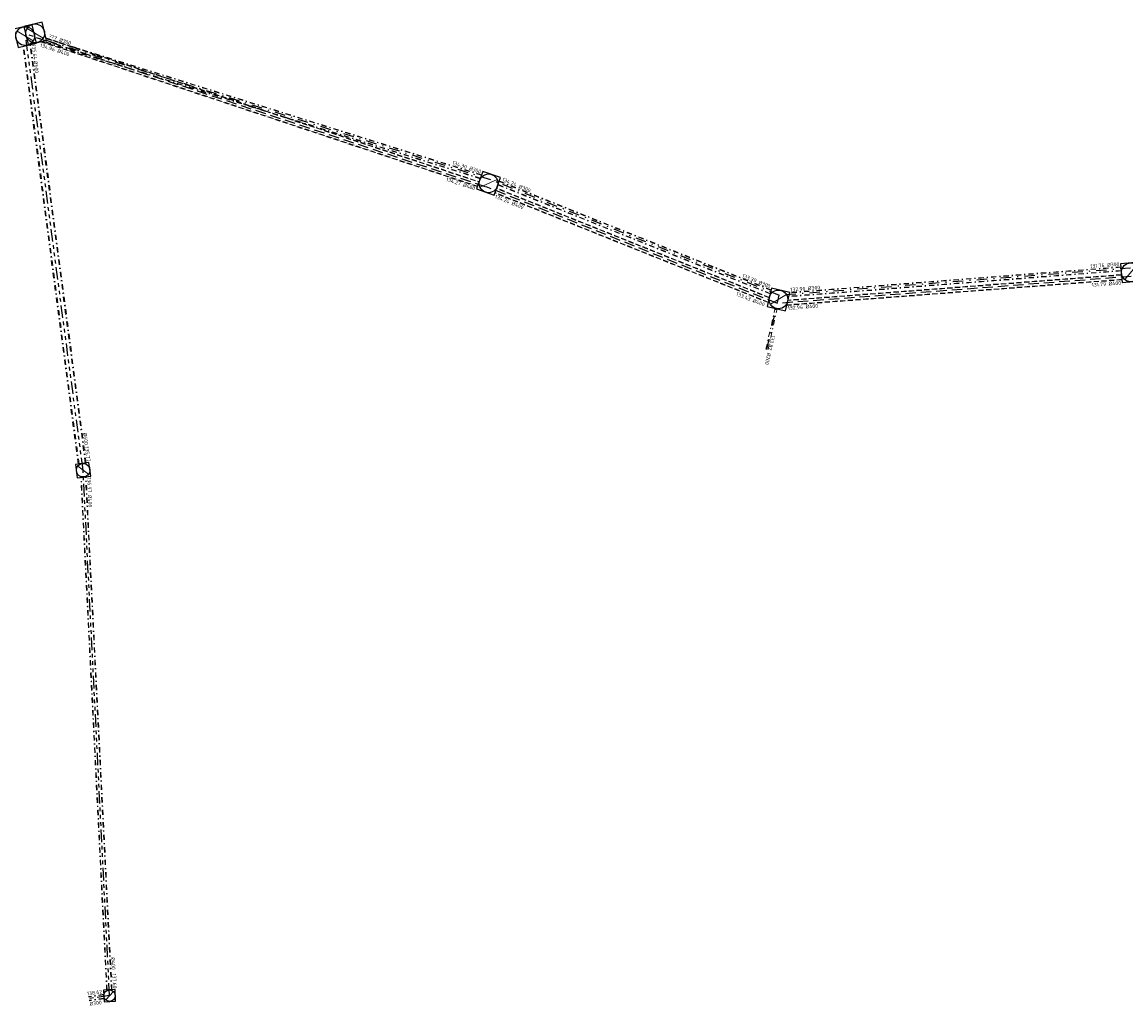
# Model space of a CAD drawing. Header units: metres. Extents: x 191797 to 192445, y 309736 to 309977.
# Tile 2 of 6: x 192050 to 192156, y 309736 to 309831. Entities that reach past the tile are written whole.
import ezdxf
from ezdxf.enums import TextEntityAlignment as Align

# ---------------------------------------------------------------- set-up
doc = ezdxf.new("R2010")
doc.units = ezdxf.units.M
doc.header["$LTSCALE"] = 0.2
for name, pattern in [('RI-DWA-SO', [11, 5, -3, 0, -3]), ('RI-GWA', [18.45, 6, -1.8, 1.75, -1.8, 1.75, -1.8, 1.75, -1.8]), ('RI-HWA', [7.4, 5, -2.4])]:
    doc.linetypes.add(name, pattern=pattern)
doc.layers.get('0').update_dxf_attribs({"color": 251, "lineweight": 13})
for name, color, linetype, lineweight, transparency in [('B-WE-RI-DWA_BOB-T18', 251, 'Continuous', 18, 0.35), ('B-WE-RI-DWA_RIOOLLEIDING-DIKTE-G', 251, 'RI-DWA-SO', 13, 0.35), ('B-WE-RI-DWA_RIOOLLEIDING-G', 251, 'RI-DWA-SO', 25, 0.35), ('B-WE-RI-GWA-G', 251, 'RI-GWA', 25, 0.35), ('B-WE-RI-GWA_BOB-S', 251, 'Continuous', 13, 0.35), ('B-WE-RI-GWA_RIOOLPUT_INSPECTIEPUT-S', 251, 'Continuous', 13, 0.35), ('B-WE-RI-HWA-G', 251, 'RI-HWA', 25, 0.35), ('B-WE-RI-HWA_BOB-S', 251, 'Continuous', 13, 0.35), ('B-WE-RI-HWA_RIOOLLEIDING-DIKTE-G', 251, 'RI-HWA', 13, 0.35)]:
    doc.layers.add(name, color=color, linetype=linetype, lineweight=lineweight, transparency=transparency)
doc.styles.add('ISO', font='iso.shx')

# ---------------------------------------------------------------- blocks, each defined once
blk = doc.blocks.new('B-SRI-PUT_GWA-SO')
blk.add_line((-1.41, -1.41), (1.41, 1.41))
at = {"lineweight": -3, "flags": 128}
blk.add_lwpolyline([(2, -2), (2, 2), (-2, 2), (-2, -2)], close=True, dxfattribs=at)
at = {"lineweight": -3}
blk.add_circle((0, 0), 2, dxfattribs=at)

msp = doc.modelspace()

# ---------------------------------------------------------------- linework, layer by layer
at = {"layer": 'B-WE-RI-DWA_RIOOLLEIDING-DIKTE-G', "ltscale": 0.5}
for p, q in [((192055.24, 309788.17), (192049.94, 309828.26)), ((192055.32, 309788.18), (192050.02, 309828.28)), ((192055.92, 309788.26), (192050.61, 309828.42)), ((192056, 309788.27), (192050.68, 309828.44)), ((192093.83, 309815.55), (192051.77, 309828.73)), ((192093.84, 309815.6), (192051.87, 309828.76)), ((192093.96, 309815.93), (192052.14, 309829.04)), ((192093.95, 309815.88), (192052.16, 309828.98)), ((192121.65, 309804.5), (192095.52, 309814.95)), ((192121.67, 309804.55), (192095.54, 309815)), ((192121.74, 309804.84), (192095.64, 309815.28)), ((192121.75, 309804.9), (192095.66, 309815.34)), ((192155.32, 309807.1), (192123.52, 309804.64)), ((192155.32, 309807.05), (192123.53, 309804.59)), ((192155.35, 309806.7), (192123.44, 309804.22)), ((192155.35, 309806.75), (192123.45, 309804.28)), ((192121.25, 309799.2), (192122.13, 309803.12)), ((192121.45, 309799.16), (192122.32, 309803.08)), ((192057.97, 309737.69), (192055.49, 309786.89)), ((192058.02, 309737.7), (192055.54, 309786.9)), ((192058.42, 309737.72), (192055.94, 309786.95)), ((192058.48, 309737.72), (192055.99, 309786.96)), ((192057.69, 309737.29), (192056.24, 309737.08)), ((192057.7, 309737.23), (192056.25, 309737.03)), ((192057.71, 309736.93), (192056.29, 309736.73)), ((192057.71, 309736.87), (192056.3, 309736.67))]:
    msp.add_line(p, q, dxfattribs=at)
at = {"layer": 'B-WE-RI-DWA_RIOOLLEIDING-G'}
for p, q in [((192094.85, 309815.44), (192050.54, 309829.33)), ((192122.55, 309804.36), (192094.85, 309815.44)), ((192156.24, 309806.97), (192122.55, 309804.36)), ((192121.35, 309799.18), (192122.51, 309804.38))]:
    msp.add_line(p, q, dxfattribs=at)
at = {"layer": 'B-WE-RI-GWA-G'}
for p, q in [((192055.71, 309787.58), (192050.25, 309828.85)), ((192058.25, 309737.16), (192055.71, 309787.58)), ((192058.25, 309737.16), (192056.27, 309736.88))]:
    msp.add_line(p, q, dxfattribs=at)
at = {"layer": 'B-WE-RI-HWA-G'}
for p, q in [((192051.2, 309829.11), (192094.4, 309814.78)), ((192122.36, 309803.58), (192094.4, 309814.78)), ((192156.31, 309806.17), (192122.36, 309803.58))]:
    msp.add_line(p, q, dxfattribs=at)
at = {"layer": 'B-WE-RI-HWA_RIOOLLEIDING-DIKTE-G', "ltscale": 0.5}
for p, q in [((192051.63, 309828.7), (192093.55, 309814.79)), ((192051.74, 309828.72), (192093.57, 309814.84)), ((192052.14, 309829.07), (192093.73, 309815.27)), ((192052.15, 309829.01), (192093.71, 309815.22)), ((192121.56, 309804.12), (192095.4, 309814.6)), ((192121.58, 309804.17), (192095.42, 309814.65)), ((192121.46, 309803.67), (192095.24, 309814.17)), ((192121.47, 309803.72), (192095.26, 309814.22)), ((192155.43, 309805.9), (192123.25, 309803.45)), ((192155.39, 309806.3), (192123.35, 309803.86)), ((192155.38, 309806.36), (192123.37, 309803.91)), ((192155.43, 309805.85), (192123.24, 309803.39))]:
    msp.add_line(p, q, dxfattribs=at)

# ---------------------------------------------------------------- block references
at = {"layer": 'B-WE-RI-GWA_RIOOLPUT_INSPECTIEPUT-S'}
for p, xscale, yscale, zscale, rotation in [((192050.15, 309829.24), 0.4499905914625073, 0.4499905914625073, 0.4499905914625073, 103.2898581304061), ((192051.11, 309829.5), 0.4499905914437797, 0.4499905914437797, 0.4499905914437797, 103.2898581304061), ((192094.63, 309815.11), 0.4500094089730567, 0.4500094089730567, 0.4500094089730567, 340.2857850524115), ((192156.28, 309806.57), 0.4543930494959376, 0.4543930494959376, 0.4543930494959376, 185.151219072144), ((192122.45, 309803.97), 0.4499905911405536, 0.4499905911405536, 0.4499905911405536, 166.5718524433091), ((192055.71, 309787.58), 0.3249878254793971, 0.3249878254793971, 0.3249878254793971, 97.53452399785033), ((192058.25, 309737.16), 0.2749942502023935, 0.2749942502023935, 0.2749942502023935, 182.8859581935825)]:
    msp.add_blockref('B-SRI-PUT_GWA-SO', p, dxfattribs=dict(at, xscale=xscale, yscale=yscale, zscale=zscale, rotation=rotation))

# ---------------------------------------------------------------- texts
at = {"layer": 'B-WE-RI-DWA_BOB-T18', "style": 'ISO'}
for s, rotation, p in [('??? %%C300', 341.6947, (192053.39, 309828.62)), ('134.30 %%C300', 341.6947, (192092.44, 309816.39)), ('134.24 %%C300', 337.1951, (192097.19, 309814.69)), ('131.76 %%C300', 4.3163, (192153.8, 309806.98)), ('133.39 %%C300', 338.0795, (192120.22, 309805.47)), ('132.90 %%C300', 4.4298, (192125.05, 309804.72)), ('133.82 %%C200', 257.4614, (192121.35, 309799.17))]:
    msp.add_text(s, height=0.36, rotation=rotation, dxfattribs=at).set_placement(p, align=Align.BOTTOM_CENTER)
at = {"layer": 'B-WE-RI-GWA_BOB-S', "style": 'ISO'}
for s, rotation, p in [('135.64', 276.2565, (192050.75, 309827.68)), ('%%C600', 276.2565, (192050.92, 309826.24)), ('%%C600', 277.4219, (192055.66, 309790.56)), ('135.77', 277.4219, (192055.87, 309789.1)), ('136.97', 272.8896, (192056.03, 309786.16)), ('%%C400', 272.8896, (192056.08, 309784.6)), ('%%C400', 272.8895, (192058.32, 309740.23)), ('137.60', 272.8895, (192058.44, 309738.55)), ('138.62', 8.0317, (192056.85, 309737.17)), ('%%C300', 8.0317, (192056.95, 309736.16))]:
    msp.add_text(s, height=0.36, rotation=rotation, dxfattribs=at).set_placement(p, align=Align.BOTTOM_CENTER)
at = {"layer": 'B-WE-RI-HWA_BOB-S', "style": 'ISO'}
for s, rotation, p in [('134.96 %%C400', 341.7659, (192052.9, 309827.65)), ('134.27 %%C400', 341.7659, (192091.86, 309814.79)), ('134.24 %%C400', 337.9494, (192096.51, 309813.06)), ('131.79 %%C400', 4.365, (192153.95, 309805.17)), ('133.43 %%C400', 338.1748, (192119.66, 309803.72)), ('132.94 %%C400', 4.365, (192124.82, 309802.96))]:
    msp.add_text(s, height=0.36, rotation=rotation, dxfattribs=at).set_placement(p, align=Align.BOTTOM_CENTER)

doc.saveas('drawing.dxf')
